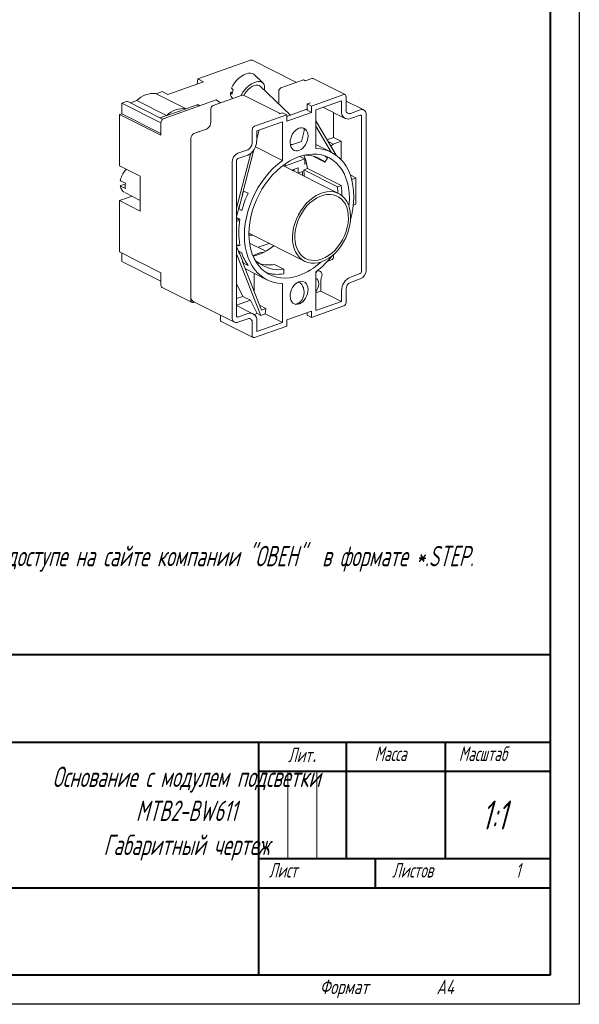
# Model space of a CAD drawing. Header units: millimetres. Extents: x 2381 to 2591, y 1129 to 1426.
# Tile 2 of 3: x 2495 to 2591, y 1129 to 1298. Entities that reach past the tile are written whole.
import ezdxf

# ---------------------------------------------------------------- set-up
doc = ezdxf.new("R2010")
doc.units = ezdxf.units.MM
for name, color, linetype, lineweight in [('main', 5, 'Continuous', 50), ('text', 7, 'Continuous', 25), ('ФОРМАТ', 7, 'Continuous', 25)]:
    doc.layers.add(name, color=color, linetype=linetype, lineweight=lineweight)
doc.styles.add('GOST', font='Gost.shx', dxfattribs={"width": 0.8, "oblique": 15, "height": 3.5})

msp = doc.modelspace()

# ---------------------------------------------------------------- linework, layer by layer
at = {"layer": 'main', "lineweight": 20}
for p, q in [((2534.43, 1290.72), (2525.4, 1287.51)), ((2542.3, 1286.91), (2534.75, 1290.71)), ((2525.4, 1287.51), (2525.26, 1286.64)), ((2526.36, 1287.03), (2525.4, 1287.51)), ((2536.57, 1286.83), (2535.04, 1288.29)), ((2543.81, 1287.17), (2544.96, 1287.57)), ((2550.65, 1284.82), (2545.19, 1287.57)), ((2526.36, 1287.03), (2520.23, 1284.85)), ((2531.17, 1285.95), (2531.48, 1285.66)), ((2541.3, 1281.3), (2536.06, 1286.29)), ((2539.66, 1285.97), (2543.49, 1287.33)), ((2543.81, 1287.17), (2543.49, 1287.33)), ((2519.27, 1285.34), (2518.26, 1284.98)), ((2518.26, 1284.98), (2523.39, 1282.39)), ((2520.23, 1284.85), (2519.27, 1285.34)), ((2528.03, 1282.95), (2533.01, 1284.72)), ((2531.36, 1285.31), (2530.98, 1285.17)), ((2531.28, 1284.88), (2530.98, 1285.17)), ((2531.25, 1284.31), (2531.42, 1284.15)), ((2539.49, 1281.56), (2533.24, 1284.71)), ((2539.28, 1283.23), (2539.28, 1285.38)), ((2544.87, 1282.85), (2550.42, 1284.82)), ((2550.81, 1282.24), (2550.81, 1284.51)), ((2513.29, 1283.67), (2512.37, 1283.35)), ((2519.06, 1279.98), (2512.37, 1283.35)), ((2512.37, 1283.35), (2512.37, 1281.54)), ((2519.37, 1280.61), (2513.29, 1283.67)), ((2514.92, 1283.8), (2513.82, 1283.41)), ((2520.05, 1281.21), (2514.92, 1283.8)), ((2528.57, 1283.93), (2519.6, 1280.75)), ((2520.06, 1281.21), (2523.4, 1282.39)), ((2523.39, 1282.39), (2525.4, 1283.1)), ((2523.4, 1282.39), (2523.39, 1282.39)), ((2525.4, 1283.1), (2525.75, 1282.93)), ((2525.4, 1282.81), (2525.4, 1283.1)), ((2527.65, 1282.36), (2527.65, 1280.1)), ((2529.29, 1283.4), (2528.57, 1283.93)), ((2539.28, 1283.31), (2539.21, 1283.29)), ((2544.15, 1283.22), (2544.72, 1283.42)), ((2544.87, 1282.85), (2544.15, 1283.22)), ((2544.15, 1283.22), (2544.15, 1282.13)), ((2544.87, 1282.85), (2544.87, 1281.77)), ((2550.04, 1283.78), (2545.64, 1282.22)), ((2546.85, 1282.65), (2550.67, 1280.72)), ((2550.04, 1281.97), (2550.04, 1283.78)), ((2553.84, 1282.19), (2550.81, 1283.71)), ((2512.37, 1281.54), (2511.99, 1281.4)), ((2511.99, 1281.4), (2511.99, 1272.61)), ((2519.06, 1277.84), (2511.99, 1281.4)), ((2519.06, 1278.17), (2512.37, 1281.54)), ((2518.96, 1280.82), (2520.05, 1281.21)), ((2520.06, 1281.21), (2520.05, 1281.21)), ((2535.1, 1279.39), (2540.66, 1281.36)), ((2539.36, 1281.52), (2539.94, 1281.72)), ((2539.94, 1281.72), (2540.66, 1281.36)), ((2543.94, 1282.24), (2540.66, 1281.08)), ((2540.66, 1280.27), (2544.87, 1281.77)), ((2540.66, 1281.36), (2540.66, 1280.27)), ((2544.15, 1282.13), (2544.87, 1281.77)), ((2545.64, 1282.22), (2545.64, 1275.57)), ((2548.67, 1277.46), (2548.67, 1281.74)), ((2553.26, 1282.2), (2551.57, 1281.6)), ((2553.26, 1281.3), (2551.57, 1280.7)), ((2553.49, 1254.46), (2553.49, 1281.11)), ((2554.25, 1281.38), (2554.25, 1254.73)), ((2519.06, 1279.92), (2519.06, 1277.84)), ((2539.89, 1280.18), (2535.49, 1278.62)), ((2539.89, 1273.53), (2539.89, 1280.18)), ((2545.64, 1280.35), (2549.1, 1274.41)), ((2548.24, 1274.94), (2545.64, 1279.42)), ((2524.2, 1277.33), (2524.2, 1249.6)), ((2526.88, 1278.92), (2524.74, 1278.16)), ((2526.88, 1278.92), (2525.2, 1278.32)), ((2534.72, 1278.8), (2534.72, 1276.53)), ((2535.9, 1278.77), (2535.49, 1277.16)), ((2535.49, 1278.62), (2535.49, 1276.81)), ((2535.5, 1278.62), (2535.49, 1278.58)), ((2543.16, 1276.78), (2543.57, 1278.35)), ((2548.67, 1277.46), (2547.56, 1277.07)), ((2549.95, 1276.81), (2548.67, 1277.46)), ((2524.2, 1250.14), (2524.2, 1276.79)), ((2535.29, 1275.85), (2539.89, 1273.53)), ((2541.63, 1276.28), (2543.16, 1276.78)), ((2548.27, 1274.92), (2545.64, 1276.25)), ((2548.63, 1276.34), (2547.71, 1276.81)), ((2548.63, 1276.34), (2548.21, 1275.95)), ((2549.95, 1276.81), (2548.63, 1276.34)), ((2549.95, 1273.66), (2549.95, 1276.81)), ((2534.49, 1274.75), (2532.04, 1265.35)), ((2533.95, 1275.36), (2532.27, 1274.76)), ((2533.95, 1274.45), (2532.27, 1273.85)), ((2535.01, 1275.32), (2533.01, 1267.59)), ((2542.89, 1274.22), (2543.74, 1273.79)), ((2545.32, 1274.25), (2545.58, 1274.03)), ((2545.58, 1274.03), (2547.19, 1273.22)), ((2547.19, 1273.22), (2547.65, 1273.93)), ((2515.53, 1270.83), (2511.99, 1272.61)), ((2531.27, 1246.58), (2531.27, 1273.23)), ((2532.04, 1273.5), (2532.04, 1246.85)), ((2549.54, 1267.84), (2539.99, 1272.65)), ((2540.28, 1272.87), (2540.45, 1272.63)), ((2540.45, 1272.63), (2543.74, 1273.79)), ((2542.59, 1272.25), (2541.53, 1271.88)), ((2542.59, 1271.35), (2542.59, 1272.25)), ((2543.74, 1273.79), (2543.74, 1272.89)), ((2543.74, 1272.89), (2544.05, 1273)), ((2515.53, 1267.84), (2515.53, 1270.83)), ((2541.9, 1271.92), (2541.64, 1271.82)), ((2541.9, 1271.92), (2541.79, 1271.97)), ((2541.9, 1271.69), (2541.9, 1271.92)), ((2543.35, 1271.62), (2542.59, 1271.35)), ((2543.35, 1270.96), (2543.35, 1271.62)), ((2543.55, 1271.91), (2544.21, 1272.15)), ((2549.33, 1269), (2543.55, 1271.91)), ((2544.21, 1272.15), (2549.99, 1269.23)), ((2552.52, 1270.53), (2551.54, 1271.03)), ((2552.52, 1270.53), (2551.78, 1270.27)), ((2552.52, 1266), (2552.52, 1270.53)), ((2512.16, 1270.02), (2512.99, 1269.6)), ((2512.99, 1268.69), (2512.16, 1269.11)), ((2512.19, 1269.23), (2512.82, 1269.46)), ((2512.82, 1269.46), (2512.97, 1269.39)), ((2549.33, 1269), (2549.99, 1269.23)), ((2514.13, 1267.38), (2511.99, 1266.63)), ((2512.91, 1268), (2515.53, 1266.68)), ((2515.53, 1264.85), (2515.53, 1267.84)), ((2533.24, 1268.28), (2532.44, 1265.2)), ((2534.01, 1267.89), (2533.24, 1268.28)), ((2511.99, 1266.63), (2511.99, 1257.84)), ((2515.53, 1264.85), (2511.99, 1266.63)), ((2532.56, 1265.86), (2532.04, 1263.85)), ((2552.07, 1265.84), (2552.52, 1266)), ((2532.61, 1263.47), (2532.04, 1263.76)), ((2532.44, 1265.2), (2532.93, 1264.95)), ((2532.04, 1263.54), (2532.36, 1263.38)), ((2532.04, 1263.21), (2532.26, 1263.1)), ((2532.26, 1263.1), (2532.04, 1263.16)), ((2532.26, 1263.1), (2532.36, 1263.38)), ((2532.36, 1263.38), (2532.61, 1263.47)), ((2534.15, 1261.04), (2543.7, 1256.23)), ((2532.26, 1259.06), (2532.04, 1258.85)), ((2532.04, 1258.8), (2532.56, 1257.47)), ((2532.36, 1258.85), (2532.15, 1258.96)), ((2532.26, 1259.06), (2532.36, 1258.85)), ((2532.61, 1258.94), (2532.36, 1258.85)), ((2537.05, 1257.95), (2534.25, 1259.36)), ((2535.72, 1258.63), (2537.61, 1259.3)), ((2519.06, 1254.27), (2511.99, 1257.84)), ((2512.37, 1257.64), (2512.37, 1256.16)), ((2536.21, 1246.92), (2532.04, 1257.52)), ((2532.93, 1257.69), (2532.44, 1257.94)), ((2533.24, 1255.9), (2532.44, 1257.94)), ((2548.67, 1256.89), (2548.67, 1257.39)), ((2519.06, 1252.79), (2512.37, 1256.16)), ((2533.01, 1256.32), (2536.31, 1247.86)), ((2533.24, 1255.9), (2534.01, 1255.52)), ((2535.27, 1256.28), (2535.77, 1256.03)), ((2535.77, 1256.03), (2535.62, 1255.75)), ((2538.53, 1255.67), (2540.14, 1254.86)), ((2547.68, 1256.27), (2548.44, 1256.53)), ((2519.06, 1254.27), (2519.06, 1252.19)), ((2533.56, 1254.9), (2537.25, 1253.04)), ((2535.07, 1251.04), (2535.07, 1254.14)), ((2540.14, 1254.08), (2540.14, 1254.86)), ((2545.64, 1254.19), (2545.85, 1254.59)), ((2545.64, 1254.43), (2545.64, 1247.78)), ((2546.3, 1254.53), (2545.98, 1254.69)), ((2551.57, 1253.51), (2553.26, 1254.11)), ((2533.14, 1250.2), (2532.04, 1252.42)), ((2539.89, 1245.74), (2539.89, 1252.39)), ((2546.51, 1251.12), (2546.51, 1252.93)), ((2551.57, 1252.6), (2553.26, 1253.2)), ((2519.28, 1251.75), (2524.42, 1249.16)), ((2545.64, 1250.81), (2546.51, 1251.12)), ((2546.51, 1251.12), (2550.04, 1249.34)), ((2550.04, 1249.34), (2550.04, 1251.15)), ((2550.81, 1249.16), (2550.81, 1251.42)), ((2524.61, 1249.34), (2531.68, 1245.77)), ((2524.74, 1249.16), (2524.88, 1249.2)), ((2533.14, 1250.2), (2532.04, 1249.81)), ((2534.42, 1249.55), (2532.04, 1248.71)), ((2534.85, 1247.23), (2532.04, 1248.65)), ((2534.42, 1249.55), (2533.14, 1250.2)), ((2535.57, 1247.24), (2534.42, 1249.55)), ((2537.04, 1248.15), (2535.99, 1248.68)), ((2550.42, 1248.57), (2544.87, 1246.6)), ((2545.64, 1247.78), (2550.04, 1249.34)), ((2529.26, 1246.21), (2529.26, 1247)), ((2532.27, 1246.66), (2533.95, 1247.26)), ((2535.09, 1247.07), (2535.57, 1247.24)), ((2536.21, 1246.92), (2535.57, 1247.24)), ((2536.96, 1247.22), (2536.21, 1246.92)), ((2537.04, 1248.15), (2536.31, 1247.86)), ((2536.96, 1247.22), (2537.04, 1248.15)), ((2536.96, 1247.22), (2539.89, 1245.74)), ((2540.66, 1246.19), (2544.87, 1247.69)), ((2544.05, 1247.4), (2544.15, 1247.35)), ((2544.15, 1246.96), (2544.15, 1247.43)), ((2544.15, 1246.96), (2544.87, 1246.6)), ((2544.87, 1246.6), (2544.87, 1247.69)), ((2529.41, 1245.9), (2534.88, 1243.14)), ((2532.27, 1245.76), (2533.95, 1246.35)), ((2534.72, 1245.72), (2534.72, 1243.45)), ((2535.49, 1245.99), (2535.49, 1244.18)), ((2535.49, 1244.18), (2539.89, 1245.74)), ((2540.66, 1245.11), (2540.66, 1246.19)), ((2540.66, 1245.11), (2535.1, 1243.14))]:
    msp.add_line(p, q, dxfattribs=at)
at = {"layer": 'main', "lineweight": 20, "flags": 128}
for points in [[(2531.17, 1285.95), (2531.39, 1286.39), (2531.68, 1286.83), (2532.02, 1287.24), (2532.41, 1287.62), (2532.83, 1287.95), (2533.26, 1288.22), (2533.68, 1288.41), (2534.09, 1288.51), (2534.45, 1288.53), (2534.77, 1288.46), (2535.02, 1288.31), (2535.04, 1288.29)], [(2532.76, 1284.63), (2532.86, 1284.83), (2533.12, 1285.25), (2533.44, 1285.66), (2533.8, 1286.04), (2534.19, 1286.37), (2534.6, 1286.65), (2535.01, 1286.87), (2535.41, 1287.01), (2535.79, 1287.07), (2536.12, 1287.06), (2536.4, 1286.96), (2536.62, 1286.79), (2536.77, 1286.54), (2536.84, 1286.24), (2536.84, 1285.88), (2536.79, 1285.6)], [(2533.29, 1284.69), (2533.47, 1285.02), (2533.72, 1285.37), (2534.03, 1285.7), (2534.36, 1285.99), (2534.72, 1286.21), (2535.07, 1286.37), (2535.4, 1286.46), (2535.69, 1286.46), (2535.94, 1286.38), (2536.06, 1286.29)], [(2545.64, 1275.57), (2546.43, 1275.5), (2547.19, 1275.34), (2547.91, 1275.09), (2548.6, 1274.74), (2549.24, 1274.31), (2549.82, 1273.8), (2550.35, 1273.21), (2550.81, 1272.54), (2551.21, 1271.8), (2551.55, 1271), (2551.81, 1270.15), (2552, 1269.24), (2552.11, 1268.29), (2552.15, 1267.31), (2552.11, 1266.3), (2552, 1265.27), (2551.81, 1264.23), (2551.58, 1263.31)], [(2542.76, 1253.78), (2541.97, 1253.55), (2541.18, 1253.4), (2540.41, 1253.34), (2539.65, 1253.37), (2538.92, 1253.49), (2538.23, 1253.7), (2537.57, 1254), (2536.96, 1254.39), (2536.4, 1254.85), (2535.89, 1255.4), (2535.44, 1256.01), (2535.05, 1256.7), (2534.73, 1257.45), (2534.47, 1258.25), (2534.29, 1259.1), (2534.18, 1260), (2534.15, 1260.92), (2534.18, 1261.88), (2534.29, 1262.85), (2534.47, 1263.83), (2534.73, 1264.81), (2535.05, 1265.79), (2535.44, 1266.75), (2535.89, 1267.69), (2536.4, 1268.59), (2536.96, 1269.46), (2537.57, 1270.27), (2538.23, 1271.04), (2538.92, 1271.74), (2539.65, 1272.38), (2540.41, 1272.95), (2541.18, 1273.44), (2541.97, 1273.85), (2542.76, 1274.18), (2543.56, 1274.41), (2544.35, 1274.56), (2545.12, 1274.62), (2545.88, 1274.59), (2546.61, 1274.47), (2547.3, 1274.26), (2547.96, 1273.96), (2548.57, 1273.57), (2549.13, 1273.11), (2549.64, 1272.56), (2550.09, 1271.95), (2550.48, 1271.26), (2550.8, 1270.51), (2551.05, 1269.71), (2551.24, 1268.86), (2551.35, 1267.96), (2551.38, 1267.04), (2551.35, 1266.08), (2551.31, 1265.68)], [(2547.65, 1273.93), (2547.16, 1274.31), (2547.16, 1274.31)], [(2539.89, 1252.39), (2539.1, 1252.46), (2538.34, 1252.62), (2537.61, 1252.87), (2536.93, 1253.22), (2536.29, 1253.65), (2535.71, 1254.16), (2535.18, 1254.75), (2534.71, 1255.42), (2534.31, 1256.16), (2533.98, 1256.96), (2533.72, 1257.81), (2533.53, 1258.72), (2533.42, 1259.67), (2533.38, 1260.65), (2533.42, 1261.66), (2533.53, 1262.69), (2533.72, 1263.73), (2533.98, 1264.78), (2534.31, 1265.81), (2534.71, 1266.83), (2535.18, 1267.83), (2535.71, 1268.8), (2536.29, 1269.72), (2536.93, 1270.61), (2537.61, 1271.43), (2538.34, 1272.2), (2539.1, 1272.9), (2539.89, 1273.53)], [(2549.43, 1267.9), (2549.42, 1268.13), (2549.33, 1269)], [(2549.99, 1269.23), (2550.08, 1268.3), (2550.09, 1267.49)], [(2546.62, 1256.15), (2547.23, 1256.41), (2547.84, 1256.75), (2548.42, 1257.18), (2548.98, 1257.68), (2549.5, 1258.25), (2549.98, 1258.87), (2550.4, 1259.55), (2550.77, 1260.26), (2551.08, 1260.99), (2551.32, 1261.74), (2551.48, 1262.5), (2551.58, 1263.25), (2551.6, 1263.98), (2551.54, 1264.69), (2551.41, 1265.35), (2551.21, 1265.96), (2550.93, 1266.51), (2550.59, 1267), (2550.2, 1267.41), (2549.74, 1267.73), (2549.24, 1267.98), (2548.7, 1268.13), (2548.13, 1268.19), (2547.54, 1268.15), (2546.93, 1268.03), (2546.31, 1267.81), (2545.71, 1267.5), (2545.11, 1267.12), (2544.54, 1266.65), (2544, 1266.12), (2543.5, 1265.52), (2543.05, 1264.87), (2542.65, 1264.18), (2542.31, 1263.45), (2542.04, 1262.71), (2541.83, 1261.95), (2541.7, 1261.2), (2541.64, 1260.45), (2541.66, 1259.74), (2541.76, 1259.05), (2541.92, 1258.41), (2542.16, 1257.83), (2542.47, 1257.31), (2542.84, 1256.86), (2543.27, 1256.49), (2543.74, 1256.21), (2544.27, 1256.01), (2544.82, 1255.91), (2545.41, 1255.89), (2546.01, 1255.97), (2546.62, 1256.15)], [(2546.62, 1256.6), (2547.21, 1256.85), (2547.79, 1257.19), (2548.35, 1257.61), (2548.88, 1258.1), (2549.37, 1258.65), (2549.82, 1259.26), (2550.21, 1259.92), (2550.55, 1260.61), (2550.82, 1261.33), (2551.03, 1262.05), (2551.16, 1262.78), (2551.21, 1263.49), (2551.2, 1264.18), (2551.1, 1264.84), (2550.93, 1265.45), (2550.7, 1266), (2550.39, 1266.49), (2550.02, 1266.9), (2549.6, 1267.23), (2549.13, 1267.48), (2548.61, 1267.64), (2548.07, 1267.71), (2547.5, 1267.69), (2546.92, 1267.57), (2546.33, 1267.36), (2545.74, 1267.06), (2545.17, 1266.68), (2544.63, 1266.23), (2544.11, 1265.71), (2543.64, 1265.12), (2543.22, 1264.49), (2542.85, 1263.81), (2542.55, 1263.11), (2542.31, 1262.39), (2542.14, 1261.66), (2542.05, 1260.94), (2542.03, 1260.23), (2542.08, 1259.56), (2542.21, 1258.93), (2542.42, 1258.35), (2542.69, 1257.82), (2543.03, 1257.37), (2543.42, 1257), (2543.87, 1256.7), (2544.37, 1256.5), (2544.9, 1256.39), (2545.45, 1256.36), (2546.03, 1256.44), (2546.62, 1256.6)], [(2534.76, 1260.73), (2534.67, 1260.72), (2534.15, 1260.68)], [(2545.64, 1251.06), (2545.79, 1251.26), (2545.97, 1251.61), (2546.08, 1251.98), (2546.12, 1252.34), (2546.08, 1252.68), (2545.97, 1252.97), (2545.79, 1253.19), (2545.65, 1253.28)]]:
    msp.add_lwpolyline(points, dxfattribs=at)
at = {"layer": 'main', "lineweight": 20}
for centre, radius, start, end in [((2534.58, 1290.36), 0.391, 64.5558, 112.0853), ((2545.07, 1287.32), 0.279, 64.5576, 112.0841), ((2539.92, 1285.38), 0.646, 114.0227, 179.904), ((2517.74, 1281.15), 3.87, 82.2869, 136.764), ((2532.02, 1285.03), 1.05, 171.9464, 223.0961), ((2533.79, 1284.66), 2.52, 156.7427, 174.9461), ((2533.12, 1284.46), 0.279, 64.5593, 112.0826), ((2550.52, 1284.55), 0.289, 350.9527, 109.7654), ((2522.88, 1278.56), 3.87, 82.2869, 136.764), ((2528.3, 1282.36), 0.646, 114.0227, 179.9041), ((2519.96, 1279.92), 0.904, 114.023, 179.904), ((2544.08, 1281.83), 0.439, 81.3042, 109.0444), ((2551.18, 1281.79), 1.16, 170.953, 289.7648), ((2551.38, 1282.15), 0.578, 170.953, 289.7648), ((2553.51, 1281.5), 0.751, 350.9529, 109.7648), ((2553.32, 1281.13), 0.173, 350.9528, 109.765), ((2526.36, 1280.1), 1.29, 294.023, 359.904), ((2535.37, 1278.8), 0.646, 114.0227, 179.9041), ((2525.11, 1277.33), 0.904, 114.023, 179.904), ((2532.9, 1276.81), 2.58, 294.023, 359.904), ((2533.43, 1276.54), 1.29, 294.023, 359.904), ((2532.95, 1273.22), 1.68, 114.023, 179.904), ((2535.32, 1270.96), 8.97, 7.5714, 22.6823), ((2543.83, 1269.3), 5.16, 49.4259, 90.5037), ((2532.43, 1273.5), 0.388, 114.0231, 179.9039), ((2533.6, 1270.41), 10.06, 2.282, 8.5792), ((2515.62, 1269.15), 2.67, 170.2271, 189.7729), ((2549.58, 1260.52), 17.23, 154.672, 165.102), ((2545.49, 1261.21), 13.08, 170.0239, 189.9761), ((2532.43, 1266.58), 9.79, 284.3817, 308.005), ((2540.62, 1260.14), 8.07, 197.6625, 214.9797), ((2536.91, 1254.01), 3.76, 93.2767, 123.3282), ((2536.67, 1266.47), 15.01, 306.669, 322.3024), ((2539.2, 1260.1), 5.32, 229.8843, 280.1714), ((2537.6, 1261.27), 5.67, 253.9151, 279.3991), ((2538.94, 1264.07), 10.98, 290.412, 313.424), ((2548.28, 1256.89), 0.388, 294.0229, 359.9042), ((2539.04, 1260.15), 6.17, 251.5349, 280.2782), ((2545.96, 1253.84), 0.764, 7.6512, 98.4819), ((2549.09, 1252.9), 2.58, 156.397, 179.3365), ((2552.57, 1254.73), 1.68, 294.023, 359.904), ((2553.1, 1254.46), 0.388, 294.0229, 359.9042), ((2519.53, 1252.15), 0.468, 175.5081, 238.4288), ((2552.63, 1251.15), 2.58, 114.023, 179.904), ((2552.1, 1251.42), 1.29, 114.023, 179.904), ((2525.07, 1250.08), 0.868, 175.5081, 238.4288), ((2524.6, 1249.54), 0.404, 170.9529, 289.7648), ((2550.16, 1249.16), 0.646, 294.023, 359.9041), ((2532.21, 1246.83), 0.173, 170.9529, 289.7648), ((2534.35, 1246.17), 1.16, 350.9529, 109.7648), ((2529.59, 1246.18), 0.334, 175.5082, 238.4287), ((2532.02, 1246.46), 0.751, 170.9529, 289.7648), ((2534.15, 1245.81), 0.578, 350.9529, 109.7648), ((2535.01, 1243.41), 0.289, 170.953, 289.7648)]:
    msp.add_arc(centre, radius, start, end, dxfattribs=at)
for centre in [(2542.76, 1277.15), (2542.76, 1250.81)]:
    msp.add_ellipse(centre, major_axis=(0.82, 1.9), ratio=0.682055, dxfattribs=at)
for major_axis, ratio, start_param, end_param in [((3.39, 11.89), 0.697548, 1.474953, 1.533631), ((3.39, 11.89), 0.697548, 1.678697, 1.733185), ((6.29, 10.54), 0.605785, 2.574554, 2.629042), ((6.29, 10.54), 0.605785, 2.774107, 2.832786)]:
    msp.add_ellipse((2541.17, 1264.78), major_axis=major_axis, ratio=ratio, start_param=start_param, end_param=end_param, dxfattribs=at)
for points, knots in [([(2543.55, 1279.01), (2543.58, 1278.96), (2543.65, 1278.79), (2543.64, 1278.54), (2543.57, 1278.36), (2543.56, 1278.35)], [0, 0, 0, 0, 0.300124, 0.978658, 1, 1, 1, 1]), ([(2541.62, 1276.29), (2541.57, 1276.27), (2541.45, 1276.22), (2541.35, 1276.22), (2541.29, 1276.23)], [0, 0, 0, 0, 0.396093, 1, 1, 1, 1]), ([(2513.17, 1272.01), (2513.14, 1271.98), (2512.99, 1271.86), (2512.76, 1271.59), (2512.51, 1271.21), (2512.3, 1270.78), (2512.17, 1270.39), (2512.13, 1270.15), (2512.11, 1270.05)], [0, 0, 0, 0, 0.061974, 0.263296, 0.46465, 0.666059, 0.867656, 1, 1, 1, 1]), ([(2512.16, 1270.02), (2512.14, 1270.03), (2512.12, 1270.04), (2512.11, 1270.06), (2512.11, 1270.08), (2512.11, 1270.08)], [0, 0, 0, 0, 0.433585, 0.867034, 1, 1, 1, 1]), ([(2512.19, 1269.23), (2512.17, 1269.23), (2512.14, 1269.21), (2512.11, 1269.18), (2512.11, 1269.15), (2512.13, 1269.13), (2512.15, 1269.12), (2512.16, 1269.11)], [0, 0, 0, 0, 0.220969, 0.442038, 0.660255, 0.87378, 1, 1, 1, 1]), ([(2512.11, 1269.18), (2512.12, 1269.11), (2512.16, 1268.91), (2512.29, 1268.61), (2512.48, 1268.31), (2512.66, 1268.17), (2512.74, 1268.1)], [0, 0, 0, 0, 0.156553, 0.448372, 0.738717, 1, 1, 1, 1]), ([(2542.73, 1252.66), (2542.81, 1252.62), (2543.02, 1252.49), (2543.32, 1252.13), (2543.57, 1251.57), (2543.65, 1250.9), (2543.55, 1250.22), (2543.29, 1249.61), (2542.88, 1249.16), (2542.48, 1248.9), (2542.23, 1248.89), (2542.15, 1248.89)], [0, 0, 0, 0, 0.061378, 0.172549, 0.301513, 0.430482, 0.559452, 0.688419, 0.817381, 0.946336, 1, 1, 1, 1])]:
    msp.add_open_spline(points, degree=3, knots=knots, dxfattribs=at)
at = {"layer": 'ФОРМАТ', "linetype": 'ByBlock', "ltscale": 5}
for p, q in [((2590.81, 1425.73), (2590.81, 1128.73)), ((2590.81, 1128.73), (2380.81, 1128.73))]:
    msp.add_line(p, q, dxfattribs=at)
at = {"layer": 'ФОРМАТ', "lineweight": 40, "ltscale": 5}
for p, q in [((2585.81, 1420.73), (2585.81, 1133.73)), ((2585.81, 1133.73), (2388.81, 1133.73))]:
    msp.add_line(p, q, dxfattribs=at)
at = {"layer": 'ФОРМАТ', "lineweight": 40}
for p, q in [((2400.81, 1188.73), (2585.81, 1188.73)), ((2465.81, 1173.73), (2585.81, 1173.73)), ((2535.81, 1173.73), (2535.81, 1133.73)), ((2550.81, 1173.73), (2550.81, 1153.73)), ((2567.81, 1173.73), (2567.81, 1153.73)), ((2535.81, 1168.73), (2585.81, 1168.73)), ((2535.81, 1153.73), (2585.81, 1153.73)), ((2555.81, 1153.73), (2555.81, 1148.73)), ((2465.81, 1148.73), (2585.81, 1148.73))]:
    msp.add_line(p, q, dxfattribs=at)
at = {"layer": 'ФОРМАТ', "linetype": 'Continuous', "lineweight": 0}
for p, q in [((2540.81, 1168.73), (2540.81, 1153.73)), ((2545.81, 1168.73), (2545.81, 1153.73))]:
    msp.add_line(p, q, dxfattribs=at)

# ---------------------------------------------------------------- texts
at = {"layer": 'text', "ltscale": 100, "insert": (2409.37, 1219.06), "char_height": 3.5, "width": 178.5111, "attachment_point": 1, "style": 'GOST'}
msp.add_mtext('1. Размеры для справок.\\P2 Неуказанные предельные отклонения размеров: {\\L+}IT12/2.\\P3. 3D модель представлена для скачивания в свободном доступе на сайте компании "ОВЕН"  в формате *.STEP.', dxfattribs=at)
at = {"layer": 'ФОРМАТ', "attachment_point": 1, "style": 'GOST'}
for s, insert, char_height in [('{\\Q15;\\W0.8;Лит\\H1.4x;\\W0.965;.}', (2540.88, 1173.77), 2.5), ('{\\Q15;\\W0.8;Масса}', (2555.72, 1172.98), 2.5), ('{\\Q15;\\W0.8;Масштаб}', (2570.16, 1172.98), 2.5), ('\\pxqc;Основание с модулем подсветки\\PMTB2-BW611\\PГабаритный чертеж', (2500.47, 1169.51), 3.5), ('1:1', (2574.02, 1163.7), 5), ('Лист    ', (2537.59, 1152.98), 2.5), ('{\\Q15;\\W0.8;Листов}', (2558.72, 1152.98), 2.5), ('1', (2579.88, 1152.96), 2.5), ('{\\W0.9;Формат}', (2546.31, 1132.98), 2.5), ('{\\W0.9;A4}', (2566.31, 1132.96), 2.5)]:
    msp.add_mtext(s, dxfattribs=dict(at, insert=insert, char_height=char_height))

doc.saveas('drawing.dxf')
